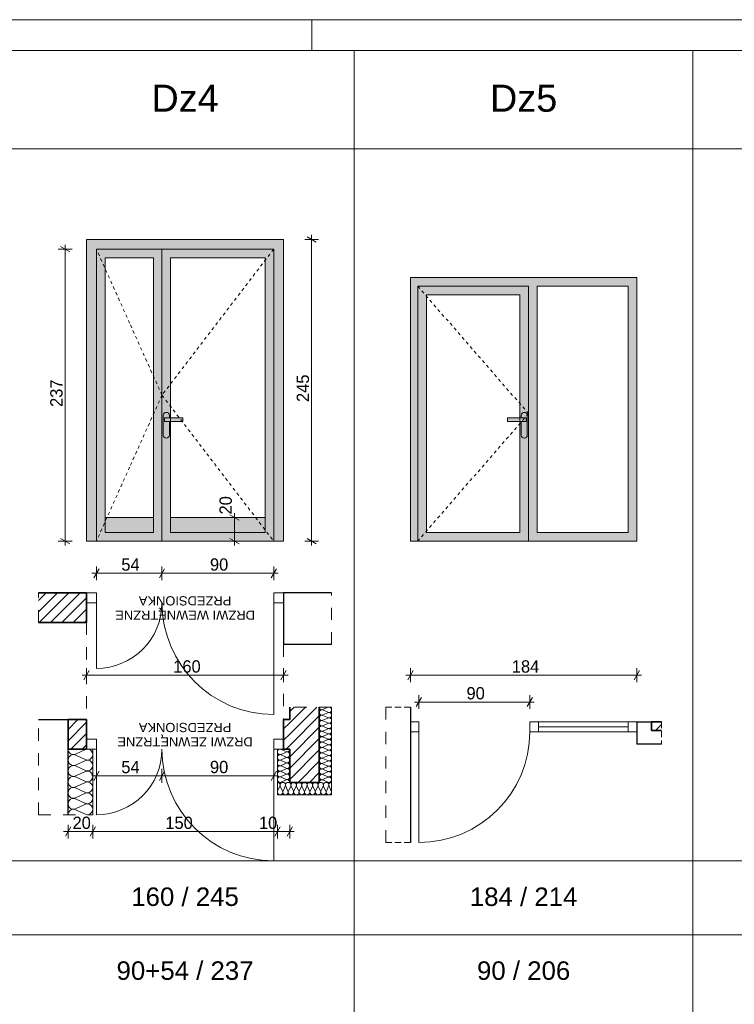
# Model space of a CAD drawing. Extents: x -130919 to -54459, y 5277 to 20371.
# Tile 8 of 11: x -93613 to -87808, y 12375 to 20371. Entities that reach past the tile are written whole.
import ezdxf

# ---------------------------------------------------------------- set-up
doc = ezdxf.new("R2010")
doc.units = 0
doc.header["$MEASUREMENT"] = 0
for name, pattern in [('Hidden Line', [50, 25, -25]), ('Krawędzie ukryte', [75, 50, -25]), ('Przerywana', [200, 100, -100])]:
    doc.linetypes.add(name, pattern=pattern)
for name, color, linetype, lineweight in [('Arch drzwi_Nr_Pióra__21', 7, 'Continuous', 13), ('Arch okna_Nr_Pióra__21', 7, 'Continuous', 13), ('Arch opisy okien_Nr_Pióra__1', 7, 'Continuous', 25), ('Arch opisy_Nr_Pióra__21', 7, 'Continuous', 13), ('ARCH TABELA_Nr_Pióra__21', 7, 'Continuous', 13), ('Arch wyburzenia_Nr_Pióra__46', 5, 'Continuous', 13), ('Arch wymiary_Nr_Pióra__5', 7, 'Continuous', 13), ('Arch ściany działowe_Nr_Pióra__21', 7, 'Continuous', 13), ('Arch ściany nośne_Nr_Pióra__21', 7, 'Continuous', 13), ('Arch ściany nośne_Nr_Pióra__27', 7, 'Continuous', 35), ('Arch ściany zewnętrzne_Nr_Pióra__21', 7, 'Continuous', 13), ('INWENT.ŚCIANY_Nr_Pióra__1', 7, 'Continuous', 25), ('INWENT.ŚCIANY_Nr_Pióra__21', 7, 'Continuous', 13)]:
    doc.layers.add(name, color=color, linetype=linetype, lineweight=lineweight)
for name, color, linetype, lineweight, true_color in [('Arch kolorystyka_Nr_Pióra__2', 7, 'Continuous', 13, 0x7f7f7f), ('Arch ocieplenie_Nr_Pióra__2', 7, 'Continuous', 13, 0x7f7f7f), ('Arch ocieplenie_Nr_Pióra__22', 7, 'Continuous', 9, 0x7f7f7f)]:
    doc.layers.add(name, color=color, linetype=linetype, lineweight=lineweight, true_color=true_color)
doc.layers.add('Arch ocieplenie', color=7, linetype='Continuous')
doc.layers.add('Arch wymiary', color=7, linetype='Continuous')
doc.styles.add('GENERATED_STYLE_1', font='txt')
doc.styles.add('GENERATED_STYLE_2', font='arial.ttf')
doc.styles.add('GENERATED_STYLE_3', font='arial.ttf')
doc.dimstyles.new('GENERATED_STYLE__1', dxfattribs={"dimtxt": 100, "dimasz": 57, "dimexe": 0.18, "dimexo": 0, "dimgap": 0.09, "dimtad": 1, "dimdec": 0, "dimlfac": 0.1, "dimzin": 0, "dimdsep": 46, "dimtxsty": 'GENERATED_STYLE_1', "dimblk": 'ARROWHEAD_2', "dimblk1": 'ARROWHEAD_2', "dimblk2": 'ARROWHEAD_2', "dimcen": 0.09, "dimclrd": 7, "dimclre": 7, "dimclrt": 7, "dimadec": 0, "dimazin": 0, "dimtfac": 1, "dimtdec": 4, "dimtmove": 0, "dimatfit": 3, "dimfxl": 0, "dimtolj": 1, "dimtzin": 0, "dimarcsym": 0})
doc.dimstyles.new('GENERATED_STYLE__2', dxfattribs={"dimtxt": 100, "dimasz": 57, "dimexe": 0.18, "dimexo": 0, "dimgap": 0.09, "dimtad": 1, "dimtih": 1, "dimtoh": 1, "dimdec": 0, "dimlfac": 0.1, "dimzin": 0, "dimdsep": 46, "dimtxsty": 'GENERATED_STYLE_1', "dimblk": 'ARROWHEAD_2', "dimblk1": 'ARROWHEAD_2', "dimblk2": 'ARROWHEAD_2', "dimcen": 0.09, "dimclrd": 7, "dimclre": 7, "dimclrt": 7, "dimadec": 0, "dimazin": 0, "dimtfac": 1, "dimtdec": 4, "dimtmove": 0, "dimatfit": 3, "dimfxl": 0, "dimtolj": 1, "dimtzin": 0, "dimarcsym": 0})
doc.dimstyles.new('GENERATED_STYLE__3', dxfattribs={"dimtxt": 100, "dimasz": 57, "dimexe": 0.18, "dimexo": 0, "dimgap": 0.09, "dimtad": 1, "dimdec": 0, "dimlfac": 0.1, "dimzin": 0, "dimdsep": 46, "dimtxsty": 'GENERATED_STYLE_1', "dimblk": 'ARROWHEAD_2', "dimblk1": 'ARROWHEAD_2', "dimblk2": 'ARROWHEAD_2', "dimcen": 0.09, "dimclrd": 7, "dimclre": 7, "dimclrt": 7, "dimadec": 0, "dimazin": 0, "dimtfac": 1, "dimtdec": 4, "dimtmove": 2, "dimatfit": 3, "dimfxl": 0, "dimtolj": 1, "dimtzin": 0, "dimarcsym": 0})
pattern_1 = [(45, (0, 0), (-45.96194, 45.96194), [])]

# ---------------------------------------------------------------- blocks, each defined once
blk = doc.blocks.new('Izolacja cieplna 14_14', base_point=(-91179.5, 14788.3))
at = {"layer": 'Arch ocieplenie_Nr_Pióra__22', "linetype": 'Continuous'}
for p, q in [((-91109.3, 14786.5), (-91149.7, 14768.3)), ((-91149.7, 14764.7), (-91109.3, 14746.5)), ((-91109.3, 14742.8), (-91149.7, 14724.7)), ((-91149.7, 14721), (-91109.3, 14702.8)), ((-91109.3, 14699.2), (-91149.7, 14681)), ((-91149.7, 14677.3), (-91109.3, 14659.2)), ((-91109.3, 14655.5), (-91149.7, 14637.3)), ((-91149.7, 14633.7), (-91109.3, 14615.5)), ((-91109.3, 14611.8), (-91149.7, 14593.7)), ((-91149.7, 14590), (-91109.3, 14571.8)), ((-91109.3, 14568.2), (-91149.7, 14550)), ((-91149.7, 14546.3), (-91109.3, 14528.2)), ((-91109.3, 14524.5), (-91149.7, 14506.3)), ((-91149.7, 14502.7), (-91109.3, 14484.5)), ((-91109.3, 14480.8), (-91149.7, 14462.7)), ((-91149.7, 14459), (-91109.3, 14440.8)), ((-91109.3, 14437.1), (-91149.7, 14419)), ((-91149.7, 14415.3), (-91109.3, 14397.1)), ((-91109.3, 14393.5), (-91149.7, 14375.3)), ((-91149.7, 14371.6), (-91109.3, 14353.5)), ((-91109.3, 14349.8), (-91149.7, 14331.6)), ((-91149.7, 14328), (-91109.3, 14309.8)), ((-91109.3, 14306.1), (-91149.7, 14288)), ((-91149.7, 14284.3), (-91109.3, 14266.1)), ((-91109.3, 14262.5), (-91149.7, 14244.3)), ((-91149.7, 14240.6), (-91109.3, 14222.5)), ((-91109.3, 14218.8), (-91149.7, 14200.6)), ((-91149.7, 14197), (-91109.3, 14178.8))]:
    blk.add_line(p, q, dxfattribs=at)
for centre, start_param, end_param in [((-91158.2, 14744.7), 2.7288, 6.695979), ((-91158.2, 14701), 2.7288, 6.695979), ((-91158.2, 14788.3), 4.712389, 6.695979), ((-91100.7, 14766.5), 5.870392, 9.837571), ((-91100.7, 14722.8), 5.870392, 9.837571), ((-91158.2, 14657.3), 2.7288, 6.695979), ((-91158.2, 14613.7), 2.7288, 6.695979), ((-91100.7, 14679.2), 5.870392, 9.837571), ((-91100.7, 14635.5), 5.870392, 9.837571), ((-91158.2, 14570), 2.7288, 6.695979), ((-91100.7, 14591.8), 5.870392, 9.837571), ((-91100.7, 14548.2), 5.870392, 9.837571), ((-91158.2, 14526.3), 2.7288, 6.695979), ((-91158.2, 14482.7), 2.7288, 6.695979), ((-91100.7, 14504.5), 5.870392, 9.837571), ((-91100.7, 14460.8), 5.870392, 9.837571), ((-91158.2, 14439), 2.7288, 6.695979), ((-91158.2, 14395.3), 2.7288, 6.695979), ((-91100.7, 14417.1), 5.870392, 9.837571), ((-91100.7, 14373.5), 5.870392, 9.837571), ((-91158.2, 14351.6), 2.7288, 6.695979), ((-91158.2, 14308), 2.7288, 6.695979), ((-91100.7, 14329.8), 5.870392, 9.837571), ((-91158.2, 14264.3), 2.7288, 6.695979), ((-91158.2, 14220.6), 2.7288, 6.695979), ((-91100.7, 14286.1), 5.870392, 9.837571), ((-91100.7, 14242.5), 5.870392, 9.837571), ((-91158.2, 14177), 2.7288, 4.712389), ((-91100.7, 14198.8), 5.870392, 9.837571)]:
    blk.add_ellipse(centre, major_axis=(0, -21.8), ratio=0.974073, start_param=start_param, end_param=end_param, dxfattribs=at)
blk = doc.blocks.new('Izolacja cieplna 14_15', base_point=(-93219.5, 14447))
at = {"layer": 'Arch ocieplenie_Nr_Pióra__2', "linetype": 'Continuous'}
for p, q in [((-93079.1, 14443.2), (-93159.9, 14406.3)), ((-93159.9, 14398.8), (-93079.1, 14361.9)), ((-93079.1, 14354.4), (-93159.9, 14317.5)), ((-93159.9, 14310), (-93079.1, 14273.1)), ((-93079.1, 14265.6), (-93159.9, 14228.7)), ((-93159.9, 14221.2), (-93079.1, 14184.3)), ((-93079.1, 14176.8), (-93159.9, 14139.9)), ((-93159.9, 14132.4), (-93079.1, 14095.5)), ((-93079.1, 14088), (-93159.9, 14051.1)), ((-93159.9, 14043.6), (-93079.1, 14006.7)), ((-93079.1, 13999.2), (-93159.9, 13962.3)), ((-93159.9, 13954.8), (-93079.1, 13917.9))]:
    blk.add_line(p, q, dxfattribs=at)
for centre, start_param, end_param in [((-93176.9, 14358.2), 2.7288, 6.695979), ((-93176.9, 14447), 4.712389, 6.695979), ((-93062, 14402.6), 5.870392, 9.837571), ((-93176.9, 14269.4), 2.7288, 6.695979), ((-93062, 14313.8), 5.870392, 9.837571), ((-93062, 14225), 5.870392, 9.837571), ((-93176.9, 14180.6), 2.7288, 6.695979), ((-93062, 14136.2), 5.870392, 9.837571), ((-93176.9, 14091.8), 2.7288, 6.695979), ((-93062, 14047.4), 5.870392, 9.837571), ((-93176.9, 14003), 2.7288, 6.695979), ((-93062, 13958.6), 5.870392, 9.837571), ((-93176.9, 13914.2), 2.7288, 4.712389)]:
    blk.add_ellipse(centre, major_axis=(0, -44.4), ratio=0.958009, start_param=start_param, end_param=end_param, dxfattribs=at)
blk = doc.blocks.new('Izolacja cieplna 14_16', base_point=(-91519.5, 14177))
at = {"layer": 'Arch ocieplenie_Nr_Pióra__2', "linetype": 'Continuous'}
for p, q in [((-91517.6, 14106.8), (-91499.3, 14147.2)), ((-91495.6, 14147.2), (-91477.3, 14106.8)), ((-91473.6, 14106.8), (-91455.3, 14147.2)), ((-91451.6, 14147.2), (-91433.3, 14106.8)), ((-91429.6, 14106.8), (-91411.3, 14147.2)), ((-91407.6, 14147.2), (-91389.3, 14106.8)), ((-91385.6, 14106.8), (-91367.3, 14147.2)), ((-91363.6, 14147.2), (-91345.3, 14106.8)), ((-91341.6, 14106.8), (-91323.3, 14147.2)), ((-91319.6, 14147.2), (-91301.3, 14106.8)), ((-91297.6, 14106.8), (-91279.3, 14147.2)), ((-91275.6, 14147.2), (-91257.3, 14106.8)), ((-91253.6, 14106.8), (-91235.3, 14147.2)), ((-91231.6, 14147.2), (-91213.3, 14106.8)), ((-91209.6, 14106.8), (-91191.3, 14147.2)), ((-91187.6, 14147.2), (-91169.3, 14106.8)), ((-91165.6, 14106.8), (-91147.3, 14147.2)), ((-91143.6, 14147.2), (-91125.3, 14106.8)), ((-91121.6, 14106.8), (-91103.3, 14147.2)), ((-91099.6, 14147.2), (-91081.3, 14106.8))]:
    blk.add_line(p, q, dxfattribs=at)
for centre, start_param, end_param in [((-91519.5, 14155.7), 5.870392, 7.853982), ((-91475.5, 14155.7), 5.870392, 9.837571), ((-91431.5, 14155.7), 5.870392, 9.837571), ((-91387.5, 14155.7), 5.870392, 9.837571), ((-91343.5, 14155.7), 5.870392, 9.837571), ((-91299.5, 14155.7), 5.870392, 9.837571), ((-91255.5, 14155.7), 5.870392, 9.837571), ((-91211.5, 14155.7), 5.870392, 9.837571), ((-91167.5, 14155.7), 5.870392, 9.837571), ((-91123.5, 14155.7), 5.870392, 9.837571), ((-91079.5, 14155.7), 1.570796, 3.554385), ((-91497.5, 14098.2), 2.728799, 6.695979), ((-91453.5, 14098.2), 2.728799, 6.695979), ((-91409.5, 14098.2), 2.728799, 6.695979), ((-91365.5, 14098.2), 2.728799, 6.695979), ((-91321.5, 14098.2), 2.728799, 6.695979), ((-91277.5, 14098.2), 2.728799, 6.695979), ((-91233.5, 14098.2), 2.728799, 6.695979), ((-91189.5, 14098.2), 2.728799, 6.695979), ((-91145.5, 14098.2), 2.728799, 6.695979), ((-91101.5, 14098.2), 2.728799, 6.695979)]:
    blk.add_ellipse(centre, major_axis=(22, 0), ratio=0.966719, start_param=start_param, end_param=end_param, dxfattribs=at)
blk = doc.blocks.new('Izolacja cieplna 14_17', base_point=(-91419.5, 14447))
at = {"layer": 'Arch ocieplenie_Nr_Pióra__2', "linetype": 'Continuous'}
for p, q in [((-91489.7, 14445.1), (-91449.3, 14426.4)), ((-91449.3, 14422.6), (-91489.7, 14403.9)), ((-91489.7, 14400.1), (-91449.3, 14381.4)), ((-91449.3, 14377.6), (-91489.7, 14358.9)), ((-91489.7, 14355.1), (-91449.3, 14336.4)), ((-91449.3, 14332.6), (-91489.7, 14313.9)), ((-91489.7, 14310.1), (-91449.3, 14291.4)), ((-91449.3, 14287.6), (-91489.7, 14268.9)), ((-91489.7, 14265.1), (-91449.3, 14246.4)), ((-91449.3, 14242.6), (-91489.7, 14223.9)), ((-91489.7, 14220.1), (-91449.3, 14201.4)), ((-91449.3, 14197.6), (-91489.7, 14178.9))]:
    blk.add_line(p, q, dxfattribs=at)
for centre, start_param, end_param in [((-91498.2, 14424.5), 2.728799, 6.695979), ((-91498.2, 14379.5), 2.728799, 6.695979), ((-91440.7, 14447), 5.870392, 7.853982), ((-91440.7, 14402), 5.870392, 9.837571), ((-91498.2, 14334.5), 2.728799, 6.695979), ((-91498.2, 14289.5), 2.728799, 6.695979), ((-91440.7, 14357), 5.870392, 9.837571), ((-91440.7, 14312), 5.870392, 9.837571), ((-91498.2, 14244.5), 2.728799, 6.695979), ((-91440.7, 14267), 5.870392, 9.837571), ((-91440.7, 14222), 5.870392, 9.837571), ((-91498.2, 14199.5), 2.728799, 6.695979), ((-91440.7, 14177), 1.570796, 3.554385)]:
    blk.add_ellipse(centre, major_axis=(0, -22.5), ratio=0.945236, start_param=start_param, end_param=end_param, dxfattribs=at)
blk = doc.blocks.new('*D76')
at = {"layer": 'Arch wymiary_Nr_Pióra__5', "linetype": 'Continuous'}
for p, q in [((-92967.8, 15912.3), (-93011.1, 15837.3)), ((-92989.5, 15818.6), (-92989.5, 15931.1)), ((-92435, 15912.3), (-92478.3, 15837.3)), ((-92456.7, 15818.6), (-92456.7, 15931.1)), ((-93026.2, 15874.8), (-92989.5, 15874.8)), ((-92989.5, 15874.8), (-92456.7, 15874.8))]:
    blk.add_line(p, q, dxfattribs=at)
at = {"layer": 'Arch wymiary_Nr_Pióra__5', "char_height": 100, "attachment_point": 7, "style": 'GENERATED_STYLE_1'}
for s, insert in [('{54}', (-92787.1, 15894.8)), ('{90}', (-92067.1, 15894.8))]:
    blk.add_mtext(s, dxfattribs=dict(at, insert=insert))
blk = doc.blocks.new('ARROWHEAD_2')
at = {"color": 0, "linetype": 'Continuous', "lineweight": 0}
for p, q in [((0, 0), (-1, 0)), ((-0.38, -0.66), (0.38, 0.66))]:
    blk.add_line(p, q, dxfattribs=at)
blk = doc.blocks.new('*D77')
at = {"layer": 'Arch wymiary_Nr_Pióra__5', "linetype": 'Continuous'}
for p, q in [((-92435, 15912.3), (-92478.3, 15837.3)), ((-92456.7, 15818.6), (-92456.7, 15931.1)), ((-91571.1, 15837.3), (-91527.8, 15912.3)), ((-91549.5, 15818.6), (-91549.5, 15931.1)), ((-92456.7, 15874.8), (-91549.5, 15874.8)), ((-91549.5, 15874.8), (-91512.8, 15874.8))]:
    blk.add_line(p, q, dxfattribs=at)
at = {"layer": 'Arch wymiary_Nr_Pióra__5', "char_height": 100, "attachment_point": 7, "style": 'GENERATED_STYLE_1'}
for s, insert in [('{54}', (-92787.1, 15894.8)), ('{90}', (-92067.1, 15894.8))]:
    blk.add_mtext(s, dxfattribs=dict(at, insert=insert))
blk = doc.blocks.new('*D78')
at = {"layer": 'Arch wymiary_Nr_Pióra__5', "linetype": 'Continuous'}
for p, q in [((-93106.2, 15046.9), (-93069.5, 15046.9)), ((-93047.8, 15084.4), (-93091.1, 15009.4)), ((-93069.5, 14990.7), (-93069.5, 15103.2)), ((-93069.5, 15046.9), (-91469.5, 15046.9)), ((-91491.1, 15009.4), (-91447.8, 15084.4)), ((-91469.5, 14990.7), (-91469.5, 15103.2)), ((-91469.5, 15046.9), (-91432.8, 15046.9))]:
    blk.add_line(p, q, dxfattribs=at)
at = {"layer": 'Arch wymiary_Nr_Pióra__5', "insert": (-92365.5, 15066.9), "char_height": 100, "attachment_point": 7, "style": 'GENERATED_STYLE_1'}
blk.add_mtext('{160}', dxfattribs=at)
blk = doc.blocks.new('*D79')
at = {"layer": 'Arch wymiary_Nr_Pióra__5', "linetype": 'Continuous'}
for p, q in [((-93219.5, 13720.9), (-93219.5, 13833.4)), ((-93019.5, 13720.9), (-93019.5, 13833.4)), ((-93256.2, 13777.2), (-93219.5, 13777.2)), ((-93197.8, 13814.7), (-93241.1, 13739.7)), ((-93219.5, 13777.2), (-93019.5, 13777.2)), ((-92997.8, 13814.7), (-93041.1, 13739.7))]:
    blk.add_line(p, q, dxfattribs=at)
at = {"layer": 'Arch wymiary_Nr_Pióra__5', "char_height": 100, "attachment_point": 7, "style": 'GENERATED_STYLE_1'}
for s, insert in [('{20}', (-93183.5, 13797.2)), ('{150}', (-92429.5, 13797.2)), ('{10}', (-91669.2, 13797.2))]:
    blk.add_mtext(s, dxfattribs=dict(at, insert=insert))
blk = doc.blocks.new('*D80')
at = {"layer": 'Arch wymiary_Nr_Pióra__5', "linetype": 'Continuous'}
for p, q in [((-93019.5, 13720.9), (-93019.5, 13833.4)), ((-91519.5, 13720.9), (-91519.5, 13833.4)), ((-92997.8, 13814.7), (-93041.1, 13739.7)), ((-93019.5, 13777.2), (-91519.5, 13777.2)), ((-91497.8, 13814.7), (-91541.1, 13739.7))]:
    blk.add_line(p, q, dxfattribs=at)
at = {"layer": 'Arch wymiary_Nr_Pióra__5', "char_height": 100, "attachment_point": 7, "style": 'GENERATED_STYLE_1'}
for s, insert in [('{20}', (-93183.5, 13797.2)), ('{150}', (-92429.5, 13797.2)), ('{10}', (-91669.2, 13797.2))]:
    blk.add_mtext(s, dxfattribs=dict(at, insert=insert))
blk = doc.blocks.new('*D81')
at = {"layer": 'Arch wymiary_Nr_Pióra__5', "linetype": 'Continuous'}
for p, q in [((-91519.5, 13720.9), (-91519.5, 13833.4)), ((-91419.5, 13720.9), (-91419.5, 13833.4)), ((-91497.8, 13814.7), (-91541.1, 13739.7)), ((-91519.5, 13777.2), (-91419.5, 13777.2)), ((-91441.1, 13739.7), (-91397.8, 13814.7)), ((-91419.5, 13777.2), (-91382.8, 13777.2))]:
    blk.add_line(p, q, dxfattribs=at)
at = {"layer": 'Arch wymiary_Nr_Pióra__5', "char_height": 100, "attachment_point": 7, "style": 'GENERATED_STYLE_1'}
for s, insert in [('{20}', (-93183.5, 13797.2)), ('{150}', (-92429.5, 13797.2)), ('{10}', (-91669.2, 13797.2))]:
    blk.add_mtext(s, dxfattribs=dict(at, insert=insert))
blk = doc.blocks.new('*D82')
at = {"layer": 'Arch wymiary_Nr_Pióra__5', "linetype": 'Continuous'}
for p, q in [((-92967.8, 14267.7), (-93011.1, 14192.7)), ((-92989.5, 14174), (-92989.5, 14286.5)), ((-92435, 14267.7), (-92478.3, 14192.7)), ((-92456.7, 14174), (-92456.7, 14286.5)), ((-93026.2, 14230.2), (-92989.5, 14230.2)), ((-92989.5, 14230.2), (-92456.7, 14230.2))]:
    blk.add_line(p, q, dxfattribs=at)
at = {"layer": 'Arch wymiary_Nr_Pióra__5', "char_height": 100, "attachment_point": 7, "style": 'GENERATED_STYLE_1'}
for s, insert in [('{54}', (-92787.1, 14250.2)), ('{90}', (-92067.1, 14250.2))]:
    blk.add_mtext(s, dxfattribs=dict(at, insert=insert))
blk = doc.blocks.new('*D83')
at = {"layer": 'Arch wymiary_Nr_Pióra__5', "linetype": 'Continuous'}
for p, q in [((-92435, 14267.7), (-92478.3, 14192.7)), ((-92456.7, 14174), (-92456.7, 14286.5)), ((-91571.1, 14192.7), (-91527.8, 14267.7)), ((-91549.5, 14174), (-91549.5, 14286.5)), ((-92456.7, 14230.2), (-91549.5, 14230.2)), ((-91549.5, 14230.2), (-91512.8, 14230.2))]:
    blk.add_line(p, q, dxfattribs=at)
at = {"layer": 'Arch wymiary_Nr_Pióra__5', "char_height": 100, "attachment_point": 7, "style": 'GENERATED_STYLE_1'}
for s, insert in [('{54}', (-92787.1, 14250.2)), ('{90}', (-92067.1, 14250.2))]:
    blk.add_mtext(s, dxfattribs=dict(at, insert=insert))
blk = doc.blocks.new('*D84')
at = {"layer": 'Arch wymiary_Nr_Pióra__5', "linetype": 'Continuous'}
for p, q in [((-91812.3, 16326.7), (-91924.8, 16326.7)), ((-91831, 16305.1), (-91906, 16348.4)), ((-91868.5, 16326.7), (-91868.5, 16363.4)), ((-91868.5, 16136.7), (-91868.5, 16326.7)), ((-91906, 16158.4), (-91831, 16115.1)), ((-91812.3, 16136.7), (-91924.8, 16136.7)), ((-91868.5, 16100), (-91868.5, 16136.7))]:
    blk.add_line(p, q, dxfattribs=at)
at = {"layer": 'Arch wymiary_Nr_Pióra__5', "insert": (-91888.5, 16352.6), "char_height": 100, "attachment_point": 7, "rotation": 90, "style": 'GENERATED_STYLE_1'}
blk.add_mtext('{20}', dxfattribs=at)
blk = doc.blocks.new('*D85')
at = {"layer": 'Arch wymiary_Nr_Pióra__5', "linetype": 'Continuous'}
for p, q in [((-91185.1, 18586.7), (-91297.6, 18586.7)), ((-91203.8, 18565.1), (-91278.8, 18608.4)), ((-91241.3, 18586.7), (-91241.3, 18623.4)), ((-91241.3, 16136.7), (-91241.3, 18586.7)), ((-91278.8, 16158.4), (-91203.8, 16115.1)), ((-91185.1, 16136.7), (-91297.6, 16136.7)), ((-91241.3, 16100), (-91241.3, 16136.7))]:
    blk.add_line(p, q, dxfattribs=at)
at = {"layer": 'Arch wymiary_Nr_Pióra__5', "insert": (-91261.3, 17265.7), "char_height": 100, "attachment_point": 7, "rotation": 90, "style": 'GENERATED_STYLE_1'}
blk.add_mtext('{245}', dxfattribs=at)
blk = doc.blocks.new('*D86')
at = {"layer": 'Arch wymiary_Nr_Pióra__5', "linetype": 'Continuous'}
for p, q in [((-93186.8, 18506.7), (-93299.3, 18506.7)), ((-93205.6, 18485.1), (-93280.6, 18528.4)), ((-93243.1, 18506.7), (-93243.1, 18543.4)), ((-93243.1, 16136.7), (-93243.1, 18506.7)), ((-93280.6, 16158.4), (-93205.6, 16115.1)), ((-93186.8, 16136.7), (-93299.3, 16136.7)), ((-93243.1, 16100), (-93243.1, 16136.7))]:
    blk.add_line(p, q, dxfattribs=at)
at = {"layer": 'Arch wymiary_Nr_Pióra__5', "insert": (-93263.1, 17225.7), "char_height": 100, "attachment_point": 7, "rotation": 90, "style": 'GENERATED_STYLE_1'}
blk.add_mtext('{237}', dxfattribs=at)
blk = doc.blocks.new('*D87')
at = {"layer": 'Arch wymiary_Nr_Pióra__5', "linetype": 'Continuous'}
for p, q in [((-90369.5, 14773.2), (-90369.5, 14885.7)), ((-89469.5, 14773.2), (-89469.5, 14885.7)), ((-90406.2, 14829.4), (-90369.5, 14829.4)), ((-90347.8, 14866.9), (-90391.1, 14791.9)), ((-90369.5, 14829.4), (-89469.5, 14829.4)), ((-89491.1, 14791.9), (-89447.8, 14866.9)), ((-89469.5, 14829.4), (-89432.8, 14829.4))]:
    blk.add_line(p, q, dxfattribs=at)
at = {"layer": 'Arch wymiary_Nr_Pióra__5', "insert": (-89983.5, 14849.4), "char_height": 100, "attachment_point": 7, "style": 'GENERATED_STYLE_1'}
blk.add_mtext('{90}', dxfattribs=at)
blk = doc.blocks.new('*D88')
at = {"layer": 'Arch wymiary_Nr_Pióra__5', "linetype": 'Continuous'}
for p, q in [((-90476.2, 15046.9), (-90439.5, 15046.9)), ((-90417.8, 15084.4), (-90461.1, 15009.4)), ((-90439.5, 14990.7), (-90439.5, 15103.2)), ((-90439.5, 15046.9), (-88599.5, 15046.9)), ((-88621.1, 15009.4), (-88577.8, 15084.4)), ((-88599.5, 14990.7), (-88599.5, 15103.2)), ((-88599.5, 15046.9), (-88562.8, 15046.9))]:
    blk.add_line(p, q, dxfattribs=at)
at = {"layer": 'Arch wymiary_Nr_Pióra__5', "insert": (-89615.5, 15066.9), "char_height": 100, "attachment_point": 7, "style": 'GENERATED_STYLE_1'}
blk.add_mtext('{184}', dxfattribs=at)

msp = doc.modelspace()

# ---------------------------------------------------------------- hatches: boundary and pattern name
at = {"layer": 'Arch kolorystyka_Nr_Pióra__2', "linetype": 'Continuous'}
h = msp.add_hatch(color=256, dxfattribs=at)
h.paths.add_polyline_path([(-93069.5, 18586.7), (-93069.5, 16326.7), (-93069.5, 16136.7), (-91519.5, 16136.7), (-91469.5, 16136.7), (-91469.5, 18586.7)], flags=0)
h.paths.add_polyline_path([(-92386.7, 17136.7), (-92386.7, 17230.3), (-92386.7, 17413.2), (-92386.7, 18436.7), (-91619.5, 18436.7), (-91619.5, 16326.7), (-92386.7, 16326.7), (-92386.7, 17106.7), (-92286.7, 17106.7), (-92286.7, 17136.7), (-92315, 17136.7)], flags=0)
h.paths.add_polyline_path([(-92526.7, 16326.7), (-92919.5, 16326.7), (-92919.5, 18436.7), (-92526.7, 18436.7)], flags=0)
h = msp.add_hatch(color=256, dxfattribs=at)
h.paths.add_polyline_path([(-88599.5, 18276.7), (-88599.5, 16326.7), (-88599.5, 16136.7), (-90409.5, 16136.7), (-90439.5, 16136.7), (-90439.5, 18276.7)], flags=0)
h.paths.add_polyline_path([(-89549.5, 17136.7), (-89621.1, 17136.7), (-89649.5, 17136.7), (-89649.5, 17106.7), (-89549.5, 17106.7), (-89549.5, 16206.7), (-90309.5, 16206.7), (-90309.5, 18136.7), (-89549.5, 18136.7), (-89549.5, 17413.2), (-89549.5, 17230.3)], flags=0)
h.paths.add_polyline_path([(-89409.5, 16206.7), (-89409.5, 18206.7), (-88669.5, 18206.7), (-88669.5, 16206.7)], flags=0)
at = {"layer": 'Arch ściany nośne_Nr_Pióra__21', "linetype": 'Continuous'}
h = msp.add_hatch(dxfattribs=at)
h.set_pattern_fill('Common_Brick', color=256, style=0, pattern_type=2)
h.set_pattern_definition(pattern_1)
h.paths.add_polyline_path([(-93459.5, 15475.7), (-93069.5, 15475.7), (-93069.5, 15715.7), (-93459.5, 15715.7)], flags=0)
h = msp.add_hatch(dxfattribs=at)
h.set_pattern_fill('Common_Brick', color=256, style=0, pattern_type=2)
h.set_pattern_definition(pattern_1)
h.paths.add_polyline_path([(-91179.5, 14177), (-91179.5, 14788.3), (-91419.5, 14788.3), (-91419.5, 14177)], flags=0)
h = msp.add_hatch(dxfattribs=at)
h.set_pattern_fill('Common_Brick', color=256, style=0, pattern_type=2)
h.set_pattern_definition(pattern_1)
h.paths.add_polyline_path([(-93219.5, 14447), (-93069.5, 14447), (-93069.5, 14687), (-93219.5, 14687)], flags=0)
h = msp.add_hatch(dxfattribs=at)
h.set_pattern_fill('Common_Brick', color=256, style=0, pattern_type=2)
h.set_pattern_definition(pattern_1)
h.paths.add_polyline_path([(-91469.5, 14447), (-91419.5, 14447), (-91419.5, 14687), (-91469.5, 14687)], flags=0)
h = msp.add_hatch(dxfattribs=at)
h.set_pattern_fill('Common_Brick', color=256, style=0, pattern_type=2)
h.set_pattern_definition(pattern_1)
h.paths.add_polyline_path([(-88399.5, 14668.3), (-88479.5, 14668.3), (-88479.5, 14598.3), (-88399.5, 14598.3)], flags=0)

# ---------------------------------------------------------------- linework, layer by layer
at = {"layer": 'Arch drzwi_Nr_Pióra__21', "linetype": 'Continuous'}
for p, q in [((-91469.5, 18586.7), (-91469.5, 16136.7)), ((-92989.5, 18506.7), (-92989.5, 16136.7)), ((-92719.5, 18506.7), (-92989.5, 18506.7)), ((-91549.5, 18506.7), (-92719.5, 18506.7)), ((-92456.7, 18506.7), (-92456.7, 16136.7)), ((-91549.5, 18506.7), (-91549.5, 16136.7)), ((-92919.5, 18436.7), (-92919.5, 16206.7)), ((-92719.5, 18436.7), (-92919.5, 18436.7)), ((-92526.7, 18436.7), (-92719.5, 18436.7)), ((-92526.7, 18436.7), (-92526.7, 16206.7)), ((-91619.5, 18436.7), (-92386.7, 18436.7)), ((-92386.7, 18436.7), (-92386.7, 16206.7)), ((-91619.5, 18436.7), (-91619.5, 16206.7)), ((-90439.5, 18276.7), (-90439.5, 16136.7)), ((-90379.5, 18206.7), (-89479.5, 18206.7)), ((-90379.5, 18206.7), (-90379.5, 16136.7)), ((-89479.5, 18206.7), (-89479.5, 16136.7)), ((-89409.5, 18206.7), (-89409.5, 16206.7)), ((-89409.5, 18206.7), (-88669.5, 18206.7)), ((-88669.5, 18206.7), (-88669.5, 16206.7)), ((-90309.5, 18136.7), (-89549.5, 18136.7)), ((-90309.5, 18136.7), (-90309.5, 16206.7)), ((-89549.5, 18136.7), (-89549.5, 16206.7)), ((-92719.5, 16326.7), (-92919.5, 16326.7)), ((-92526.7, 16326.7), (-92719.5, 16326.7)), ((-91619.5, 16326.7), (-92386.7, 16326.7)), ((-92719.5, 16206.7), (-92919.5, 16206.7)), ((-92526.7, 16206.7), (-92719.5, 16206.7)), ((-91619.5, 16206.7), (-92386.7, 16206.7)), ((-90309.5, 16206.7), (-89549.5, 16206.7)), ((-89409.5, 16206.7), (-88669.5, 16206.7)), ((-89409.5, 16206.7), (-89209.5, 16206.7)), ((-91469.5, 16136.7), (-93069.5, 16136.7)), ((-92719.5, 16136.7), (-92989.5, 16136.7)), ((-90439.5, 16136.7), (-88599.5, 16136.7)), ((-89209.5, 16136.7), (-88669.5, 16136.7)), ((-93069.5, 15635.7), (-93069.5, 15715.7)), ((-93069.5, 15635.7), (-93069.5, 15715.7)), ((-93069.5, 15715.7), (-92989.5, 15715.7)), ((-92989.5, 15715.7), (-92989.5, 15635.7)), ((-91549.5, 15635.7), (-91549.5, 15715.7)), ((-91549.5, 15715.7), (-91469.5, 15715.7)), ((-91469.5, 15635.7), (-91469.5, 15715.7)), ((-91469.5, 15635.7), (-91469.5, 15715.7)), ((-92989.5, 15635.7), (-93069.5, 15635.7)), ((-92989.5, 15635.7), (-92989.5, 15102.9)), ((-91549.5, 15635.7), (-91549.5, 14728.5)), ((-91469.5, 15635.7), (-91549.5, 15635.7)), ((-93069.5, 14447), (-93069.5, 14527)), ((-93069.5, 14447), (-93069.5, 14527)), ((-93069.5, 14527), (-92989.5, 14527)), ((-93069.5, 14447), (-93069.5, 14527)), ((-92989.5, 14527), (-92989.5, 14447)), ((-91549.5, 14447), (-91549.5, 14527)), ((-91549.5, 14527), (-91469.5, 14527)), ((-91469.5, 14447), (-91469.5, 14527)), ((-91469.5, 14527), (-91469.5, 14447)), ((-91469.5, 14447), (-91469.5, 14527)), ((-92989.5, 14447), (-93069.5, 14447)), ((-92989.5, 14447), (-92989.5, 13914.2)), ((-91469.5, 14447), (-91549.5, 14447)), ((-91549.5, 14447), (-91549.5, 13539.8))]:
    msp.add_line(p, q, dxfattribs=at)
for centre, radius, start, end in [((-92989.5, 15635.7), 532.8, 270, 0), ((-91549.5, 15635.7), 907.2, 180, 270), ((-92989.5, 14447), 532.8, 270, 0), ((-91549.5, 14447), 907.2, 180, 270)]:
    msp.add_arc(centre, radius, start, end, dxfattribs=at)
at = {"layer": 'Arch okna_Nr_Pióra__21', "linetype": 'Hidden Line'}
for p, q in [((-92719.5, 17906.2), (-92989.5, 18506.7)), ((-91549.5, 18506.7), (-92456.7, 17321.7)), ((-90379.5, 18206.7), (-89479.5, 17171.7)), ((-92456.7, 17321.7), (-92719.5, 17906.2)), ((-92456.7, 17321.7), (-92719.5, 16737.2)), ((-92456.7, 17321.7), (-91549.5, 16136.7)), ((-89479.5, 17171.7), (-90379.5, 16136.7)), ((-92719.5, 16737.2), (-92989.5, 16136.7))]:
    msp.add_line(p, q, dxfattribs=at)
at = {"layer": 'Arch okna_Nr_Pióra__21', "linetype": 'Continuous'}
for p, q in [((-92446.7, 16996.7), (-92446.7, 17156.7)), ((-92436.7, 17136.7), (-92436.7, 17106.7)), ((-92436.7, 17136.7), (-92286.7, 17136.7)), ((-92396.7, 17136.7), (-92396.7, 17156.7)), ((-92286.7, 17106.7), (-92286.7, 17136.7)), ((-89649.5, 17106.7), (-89649.5, 17136.7)), ((-89499.5, 17136.7), (-89649.5, 17136.7)), ((-89539.5, 17136.7), (-89539.5, 17156.7)), ((-89499.5, 17136.7), (-89499.5, 17106.7)), ((-89489.5, 16996.7), (-89489.5, 17156.7)), ((-92436.7, 17106.7), (-92286.7, 17106.7)), ((-92396.7, 16996.7), (-92396.7, 17106.7)), ((-89499.5, 17106.7), (-89649.5, 17106.7)), ((-89539.5, 16996.7), (-89539.5, 17106.7))]:
    msp.add_line(p, q, dxfattribs=at)
for centre, start, end in [((-92421.7, 17156.7), 0, 180), ((-89514.5, 17156.7), 0, 180), ((-92421.7, 16996.7), 180, 0), ((-89514.5, 16996.7), 180, 0)]:
    msp.add_arc(centre, 25, start, end, dxfattribs=at)
at = {"layer": 'Arch opisy_Nr_Pióra__21', "linetype": 'Continuous'}
for p, q in [((-101638.9, 20120.6), (-82488.9, 20120.6)), ((-90894.5, 20120.6), (-90894.5, 5770.6)), ((-88144.5, 20120.6), (-88144.5, 5770.6)), ((-101638.9, 19320.6), (-85394.5, 19320.6)), ((-101638.9, 13539.8), (-85394.5, 13539.8)), ((-101638.9, 12939.8), (-85394.5, 12939.8))]:
    msp.add_line(p, q, dxfattribs=at)
at = {"layer": 'ARCH TABELA_Nr_Pióra__21', "linetype": 'Continuous'}
for p, q in [((-103138.9, 20370.6), (-82238.9, 20370.6)), ((-91238.9, 20120.6), (-91238.9, 20370.6)), ((-91238.9, 20120.6), (-91238.9, 20370.6)), ((-91238.9, 20120.6), (-91238.9, 20370.6))]:
    msp.add_line(p, q, dxfattribs=at)
at = {"layer": 'Arch wyburzenia_Nr_Pióra__46', "linetype": 'Continuous'}
for p, q in [((-91079.5, 14788.3), (-91079.5, 14077)), ((-93019.5, 13914.2), (-93019.5, 14447)), ((-91519.5, 14077), (-91519.5, 14447)), ((-91079.5, 14077), (-91519.5, 14077))]:
    msp.add_line(p, q, dxfattribs=at)
at = {"layer": 'Arch ściany działowe_Nr_Pióra__21', "linetype": 'Continuous'}
for p, q in [((-90439.5, 14668.3), (-90439.5, 14588.3)), ((-90369.5, 14668.3), (-90439.5, 14668.3)), ((-90439.5, 14668.3), (-90439.5, 14588.3)), ((-90439.5, 14668.3), (-90439.5, 14588.3)), ((-90369.5, 14588.3), (-90369.5, 14668.3)), ((-89399.5, 14668.3), (-89469.5, 14668.3)), ((-89469.5, 14668.3), (-89469.5, 14588.3)), ((-89399.5, 14668.3), (-89314.5, 14668.3)), ((-89399.5, 14588.3), (-89399.5, 14668.3)), ((-89314.5, 14668.3), (-88669.5, 14668.3)), ((-88669.5, 14668.3), (-88599.5, 14668.3)), ((-88669.5, 14588.3), (-88669.5, 14668.3)), ((-88599.5, 14588.3), (-88599.5, 14668.3)), ((-88599.5, 14588.3), (-88599.5, 14668.3)), ((-90439.5, 14588.3), (-90369.5, 14588.3)), ((-90369.5, 14588.3), (-90369.5, 13688.3)), ((-89469.5, 14588.3), (-89399.5, 14588.3)), ((-89399.5, 14628.3), (-88669.5, 14628.3)), ((-89399.5, 14588.3), (-88599.5, 14588.3)), ((-89314.5, 14588.3), (-89399.5, 14588.3)), ((-88669.5, 14588.3), (-89314.5, 14588.3)), ((-88599.5, 14588.3), (-88669.5, 14588.3))]:
    msp.add_line(p, q, dxfattribs=at)
msp.add_arc((-90369.5, 14588.3), 900, 270, 0, dxfattribs=at)
at = {"layer": 'Arch ściany nośne_Nr_Pióra__27', "linetype": 'Continuous'}
for p, q in [((-93069.5, 15715.7), (-93459.5, 15715.7)), ((-93069.5, 15475.7), (-93069.5, 15715.7)), ((-93459.5, 15475.7), (-93069.5, 15475.7)), ((-91419.5, 14788.3), (-91419.5, 14687)), ((-91179.5, 14177), (-91179.5, 14788.3)), ((-93069.5, 14687), (-93219.5, 14687)), ((-93219.5, 14687), (-93219.5, 14447)), ((-93069.5, 14447), (-93069.5, 14687)), ((-91419.5, 14687), (-91469.5, 14687)), ((-91469.5, 14687), (-91469.5, 14447)), ((-88399.5, 14668.3), (-88479.5, 14668.3)), ((-88479.5, 14668.3), (-88479.5, 14598.3)), ((-88479.5, 14598.3), (-88399.5, 14598.3)), ((-93219.5, 14447), (-93069.5, 14447)), ((-91469.5, 14447), (-91419.5, 14447)), ((-91419.5, 14447), (-91419.5, 14177)), ((-91419.5, 14177), (-91179.5, 14177))]:
    msp.add_line(p, q, dxfattribs=at)
at = {"layer": 'Arch ściany zewnętrzne_Nr_Pióra__21', "linetype": 'Continuous'}
for p, q in [((-93069.5, 18586.7), (-93069.5, 16136.7)), ((-91469.5, 18586.7), (-93069.5, 18586.7)), ((-90439.5, 18276.7), (-88599.5, 18276.7)), ((-88599.5, 18276.7), (-88599.5, 16136.7))]:
    msp.add_line(p, q, dxfattribs=at)
at = {"layer": 'INWENT.ŚCIANY_Nr_Pióra__1', "linetype": 'Continuous'}
for p, q in [((-91469.5, 15715.7), (-91469.5, 15295.7)), ((-91079.5, 15715.7), (-91469.5, 15715.7)), ((-91079.5, 15295.7), (-91469.5, 15295.7)), ((-90439.5, 14788.3), (-90439.5, 13688.3)), ((-93459.5, 14687), (-93219.5, 14687)), ((-93219.5, 13914.2), (-93219.5, 14687)), ((-88599.5, 14668.3), (-88479.5, 14668.3)), ((-88599.5, 14668.3), (-88599.5, 14488.3)), ((-88479.5, 14668.3), (-88479.5, 14598.3)), ((-88399.5, 14488.3), (-88599.5, 14488.3))]:
    msp.add_line(p, q, dxfattribs=at)
at = {"layer": 'INWENT.ŚCIANY_Nr_Pióra__21', "linetype": 'Przerywana'}
for p, q in [((-93459.5, 15475.7), (-93459.5, 15715.7)), ((-91079.5, 15295.7), (-91079.5, 15715.7)), ((-93069.5, 15475.7), (-93069.5, 14687)), ((-91469.5, 15295.7), (-91469.5, 14687)), ((-91079.5, 14788.3), (-91419.5, 14788.3)), ((-90639.5, 14788.3), (-90639.5, 13688.3)), ((-93459.5, 13914.2), (-93459.5, 14687)), ((-93459.5, 13914.2), (-93019.5, 13914.2))]:
    msp.add_line(p, q, dxfattribs=at)
at = {"layer": 'INWENT.ŚCIANY_Nr_Pióra__21', "linetype": 'Krawędzie ukryte'}
for p, q in [((-90439.5, 14788.3), (-90639.5, 14788.3)), ((-88399.5, 14668.3), (-88399.5, 14488.3)), ((-90439.5, 13688.3), (-90639.5, 13688.3))]:
    msp.add_line(p, q, dxfattribs=at)

# ---------------------------------------------------------------- block references
at = {"layer": 'Arch ocieplenie', "color": 104, "linetype": 'Continuous', "lineweight": 13, "true_color": 0x029e21}
for name, p in [('Izolacja cieplna 14_14', (-91179.5, 14788.3)), ('Izolacja cieplna 14_15', (-93219.5, 14447)), ('Izolacja cieplna 14_17', (-91419.5, 14447)), ('Izolacja cieplna 14_16', (-91519.5, 14177))]:
    msp.add_blockref(name, p, dxfattribs=at)

# ---------------------------------------------------------------- texts
at = {"layer": 'Arch opisy okien_Nr_Pióra__1', "linetype": 'Continuous', "attachment_point": 2}
for s, insert, char_height, style in [('{Dz4}', (-92269.5, 19843.2), 220, 'GENERATED_STYLE_3'), ('{Dz5}', (-89519.5, 19843.2), 220, 'GENERATED_STYLE_3'), ('{160 / 245}', (-92269.5, 13323.3), 150, 'GENERATED_STYLE_2'), ('{184 / 214}', (-89519.5, 13323.3), 150, 'GENERATED_STYLE_2'), ('{90+54 / 237}', (-92269.5, 12723.3), 150, 'GENERATED_STYLE_2'), ('{90 / 206}', (-89519.5, 12723.3), 150, 'GENERATED_STYLE_2')]:
    msp.add_mtext(s, dxfattribs=dict(at, insert=insert, char_height=char_height, style=style))
at = {"layer": 'Arch opisy okien_Nr_Pióra__1', "linetype": 'Continuous', "char_height": 75, "width": 2370.8, "attachment_point": 2, "rotation": 180, "line_spacing_factor": 0.933036, "style": 'GENERATED_STYLE_2'}
for s, insert in [('{DRZWI WEWNĘTRZNE\\PPRZEDSIONKA}', (-92269.5, 15497.1)), ('{DRZWI ZEWNĘTRZNE\\PPRZEDSIONKA}', (-92269.5, 14468.4))]:
    msp.add_mtext(s, dxfattribs=dict(at, insert=insert))

# ---------------------------------------------------------------- dimensions: what is measured, and where the dimension line sits
at = {"layer": 'Arch wymiary', "linetype": 'Continuous'}
for base, p2, picture, middle in [((-91241.3, 16136.7), (-93069.5, 18586.7), '*D85', (-91311.3, 17379.6)), ((-93243.1, 16136.7), (-92989.5, 18506.7), '*D86', (-93313.1, 17339.6))]:
    dim = msp.add_linear_dim(base=base, p1=(-93069.5, 16136.7), p2=p2, angle=90, dimstyle='GENERATED_STYLE__1', dxfattribs=at)
    dim.commit()
    dim.dimension.update_dxf_attribs({"geometry": picture, "text_midpoint": middle})
dim = msp.add_linear_dim(base=(-91868.5, 16136.7), p1=(-91519.5, 16136.7), p2=(-91619.5, 16326.7), angle=90, text='20', dimstyle='GENERATED_STYLE__3', dxfattribs=at)
dim.commit()
dim.dimension.update_dxf_attribs({"geometry": '*D84', "text_midpoint": (-91938.5, 16428.5)})
for base, p1, p2, text, picture, middle in [((-92989.5, 15874.8), (-92989.5, 15715.7), (-92456.7, 15635.7), '54', '*D76', (-92711.2, 15944.8)), ((-92989.5, 15874.8), (-92456.7, 15635.7), (-91549.5, 15715.7), '90', '*D77', (-91991.2, 15944.8)), ((-92989.5, 14230.2), (-92456.7, 14447), (-91549.5, 14487), '90', '*D83', (-91991.2, 14300.2)), ((-92989.5, 14230.2), (-92989.5, 14447), (-92456.7, 14447), '54', '*D82', (-92711.2, 14300.2))]:
    dim = msp.add_linear_dim(base=base, p1=p1, p2=p2, text=text, dimstyle='GENERATED_STYLE__2', dxfattribs=at)
    dim.commit()
    dim.dimension.update_dxf_attribs({"geometry": picture, "text_midpoint": middle})
for base, p1, p2, picture, middle in [((-93069.5, 15046.9), (-93069.5, 14687), (-91469.5, 14687), '*D78', (-92251.7, 15116.9)), ((-90439.5, 15046.9), (-90439.5, 14788.3), (-88599.5, 14668.3), '*D88', (-89501.7, 15116.9)), ((-90369.5, 14829.4), (-90369.5, 14628.3), (-89469.5, 14628.3), '*D87', (-89907.6, 14899.4)), ((-93219.5, 13777.2), (-91519.5, 14077), (-91419.5, 14177), '*D81', (-91593.3, 13847.2)), ((-93219.5, 13777.2), (-93019.5, 13914.2), (-91519.5, 14077), '*D80', (-92315.7, 13847.2)), ((-93219.5, 13777.2), (-93219.5, 13914.2), (-93019.5, 13914.2), '*D79', (-93107.6, 13847.2))]:
    dim = msp.add_linear_dim(base=base, p1=p1, p2=p2, dimstyle='GENERATED_STYLE__2', dxfattribs=at)
    dim.commit()
    dim.dimension.update_dxf_attribs({"geometry": picture, "text_midpoint": middle})

doc.saveas('drawing.dxf')
